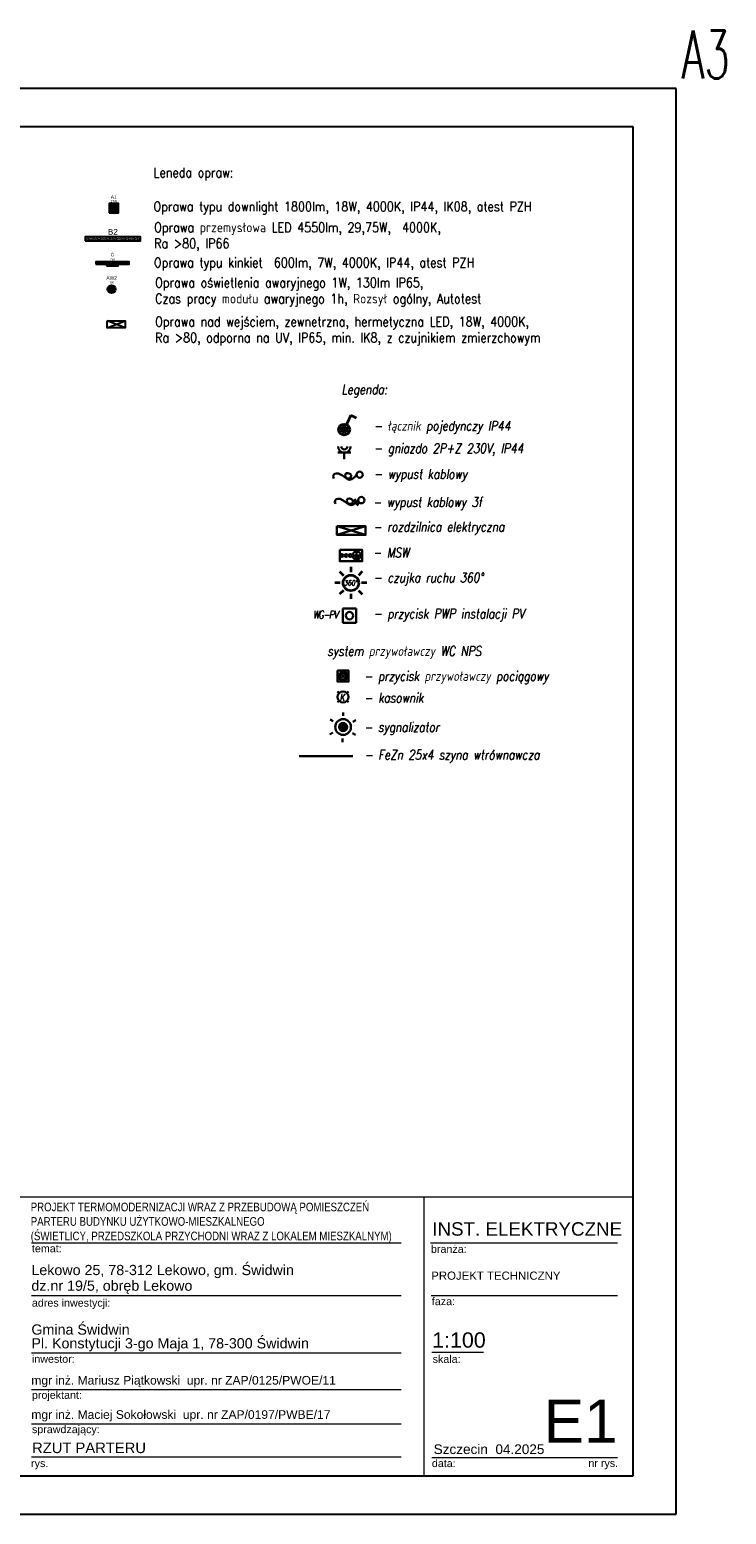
# Model space of a CAD drawing. Extents: x -558982 to 5119495, y -5290134 to 97908.
# Tile 246 of 256: x -415714 to -401201, y -29481 to 1444. Entities that reach past the tile are written whole.
import ezdxf
from ezdxf.enums import TextEntityAlignment as Align

# ---------------------------------------------------------------- set-up
doc = ezdxf.new("R2010")
doc.units = 0
doc.header["$MEASUREMENT"] = 0
doc.linetypes.add('DASHDOTX2', pattern=[2, 1, -0.5, 0, -0.5])
doc.layers.get('0').update_dxf_attribs({"color": 252})
for name, color, linetype in [('!OSWIETLENIE-LL', 1, 'Continuous'), ('!OSWIETLENIE-LL-AW', 3, 'Continuous'), ('$ IE TABELA', 7, 'Continuous')]:
    doc.layers.add(name, color=color, linetype=linetype)
for name, color, linetype, lineweight in [('$ IE GNIAZDA', 1, 'Continuous', 30), ('$ IE INST. WYRÓWNWCZA', 1, 'Continuous', 30), ('$ IE INSTALACJA ELEKTRYCZNA', 1, 'Continuous', 30), ('$ IE OŚWIETLENIE', 1, 'Continuous', 35), ('$ IE TABLICE ELEKTRYCZNE', 1, 'Continuous', 30), ('$ IE WYPUSTY', 1, 'Continuous', 30), ('$ IE_GNIAZDA', 1, 'Continuous', 30), ('$ IE_INSTALACJA PRZYZYWOWA', 1, 'Continuous', 30), ('$ IE_OPISY', 7, 'Continuous', 25), ('$ IE_WYPUSTY', 1, 'Continuous', 30), ('ARCH TABELA_Nr_Pióra__1', 252, 'Continuous', 25), ('ARCH TABELA_Nr_Pióra__21', 252, 'Continuous', 9), ('ARCH TABELA_Nr_Pióra__7', 252, 'Continuous', 13)]:
    doc.layers.add(name, color=color, linetype=linetype, lineweight=lineweight)
doc.styles.add('CP_ATTR', font='ROMANS.SHX')
doc.styles.add('GENERATED_STYLE_5', font='ARIALN.TTF')
doc.styles.add('GENERATED_STYLE_7', font='arial.ttf')
doc.styles.add('GENERATED_STYLE_9', font='arial.ttf')
doc.styles.add('ROMANS', font='romans.shx', dxfattribs={"width": 0.85})
doc.styles.get("Standard").update_dxf_attribs({"font": 'arial.ttf', "bigfont": 'BIGFONT.SHX'})

# ---------------------------------------------------------------- blocks, each defined once
blk = doc.blocks.new('TYTAN2LED_1150_2')
h = blk.add_hatch()
h.set_pattern_fill('GRASS', color=256, scale=3.3)
h.set_pattern_definition([(90, (-70.3742, -22.0088), (-2.333452, 2.333452), [0.61875, -4.048155]), (45, (-70.3742, -22.0088), (-2.33345, 2.33345), [0.61875, -2.68125]), (135, (-70.3742, -22.0088), (-2.33345, -2.33345), [0.61875, -2.68125])])
h.paths.add_polyline_path([(-57.6, -4.2), (-57.6, 4.2), (57.6, 4.2), (57.6, -4.2)])
blk.add_lwpolyline([(-57.6, -4.2), (57.6, -4.2), (57.6, 4.2), (-57.6, 4.2)], close=True)
for tag, height, p in [('SYMBOL', 12, (0, 5.2)), ('MOC', 4, (-0.4, -2.7))]:
    blk.add_attdef(tag, text='', height=height).set_placement(p, align=Align.BOTTOM_CENTER)
blk = doc.blocks.new('a3eee')
at = {"layer": '$ IE TABELA'}
for p, q in [((23930.8, 4176.8), (19730.8, 4176.8)), ((23930.8, 1206.8), (23930.8, 4176.8)), ((23840.8, 4096.8), (19890.8, 4096.8)), ((23840.8, 1286.8), (23840.8, 4096.8)), ((19890.8, 1286.8), (23840.8, 1286.8)), ((19730.8, 1206.8), (23930.8, 1206.8))]:
    blk.add_line(p, q, dxfattribs=at)
at = {"layer": '$ IE TABELA', "style": 'ROMANS', "width": 0.6168}
blk.add_text('A3', height=100, dxfattribs=at).set_placement((23941.8, 4197.5))
blk = doc.blocks.new('wyłacznik p.poż.')
at = {"layer": '$ IE INSTALACJA ELEKTRYCZNA', "ltscale": 0.5}
for p, q in [((735.691, 190.623), (735.691, 190.323)), ((735.967, 190.623), (735.691, 190.623)), ((735.967, 190.323), (735.967, 190.623)), ((735.691, 190.323), (735.967, 190.323))]:
    blk.add_line(p, q, dxfattribs=at)
at = {"layer": '$ IE INSTALACJA ELEKTRYCZNA', "color": 7, "ltscale": 0.5}
blk.add_circle((735.829, 190.473), 0.0778, dxfattribs=at)
blk = doc.blocks.new('gniazdo IP44')
at = {"layer": '$ IE GNIAZDA', "lineweight": 30}
for p, q in [((66938.5, -127461.5), (66924.8, -127461.5)), ((66938.5, -127475.2), (66938.5, -127461.5)), ((66938.5, -127461.5), (66952.2, -127461.5))]:
    blk.add_line(p, q, dxfattribs=at)
for radius in [13, 6.57]:
    blk.add_arc((66938.5, -127448.6), radius, 180, 0, dxfattribs=at)
blk = doc.blocks.new('ZAPAS KABLA')
at = {"layer": '$ IE WYPUSTY', "linetype": 'ByBlock'}
blk.add_lwpolyline([(0, -0.072), (0.017, -0.086), (0.031, -0.102), (0.044, -0.124), (0.049, -0.147), (0.044, -0.166), (0.034, -0.18), (0.02, -0.188), (0.005, -0.191), (-0.009, -0.188), (-0.018, -0.179), (-0.021, -0.162), (-0.016, -0.147), (-0.008, -0.136), (0.004, -0.129), (0.018, -0.129), (0.032, -0.138), (0.036, -0.155), (0.032, -0.175), (0.023, -0.195), (0, -0.227), (-0.018, -0.26), (-0.02, -0.281), (-0.016, -0.3), (-0.004, -0.313), (0.013, -0.316), (0.031, -0.309)], dxfattribs=at)
blk.add_circle((0, -0.039), 0.0329, dxfattribs=at)
blk = doc.blocks.new('trojkol')
at = {"layer": '$ IE_INSTALACJA PRZYZYWOWA', "ltscale": 10000000.0}
h = blk.add_hatch(dxfattribs=at)
h.set_pattern_fill('ANSI31', scale=0.1, style=0)
h.set_pattern_definition([(45, (25113.683516, -3890.636324), (-0.008838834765, 0.008838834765), [])])
h.paths.add_polyline_path([(28117.1, -3338.1, 1), (28103.1, -3338.1, 1)])
at = {"layer": '$ IE_INSTALACJA PRZYZYWOWA', "color": 7}
for p, q in [((28110, -3318.8), (28110, -3312.7)), ((28092.3, -3347.8), (28087, -3350.9)), ((28092.8, -3328.2), (28087.5, -3325.1)), ((28126.3, -3348.7), (28131.6, -3351.7)), ((28126.8, -3329), (28132.1, -3326)), ((28109, -3358.1), (28109, -3364.2))]:
    blk.add_line(p, q, dxfattribs=at)
at = {"layer": '$ IE_INSTALACJA PRZYZYWOWA'}
blk.add_circle((28110.1, -3338.2), 13.7, dxfattribs=at)
at = {"layer": '$ IE_INSTALACJA PRZYZYWOWA', "color": 2}
blk.add_circle((28110.1, -3338.1), 7, dxfattribs=at)
blk = doc.blocks.new('pprzy')
at = {"layer": '$ IE_INSTALACJA PRZYZYWOWA'}
blk.add_lwpolyline([(5571.7, 24718.5), (5594.7, 24718.5), (5594.7, 24695.5), (5571.7, 24695.5)], close=True, dxfattribs=at)
at = {"layer": '$ IE_INSTALACJA PRZYZYWOWA', "color": 0}
blk.add_lwpolyline([(5576.3, 24713.9), (5590.1, 24713.9), (5590.1, 24700.1), (5576.3, 24700.1)], close=True, dxfattribs=at)
at = {"layer": '$ IE_INSTALACJA PRZYZYWOWA'}
for points in [[(5579.5, 24710.8), (5587, 24703.2)], [(5587, 24710.8), (5579.5, 24703.2)]]:
    blk.add_lwpolyline(points, dxfattribs=at)
blk = doc.blocks.new('kasownik')
at = {"layer": '$ IE_INSTALACJA PRZYZYWOWA'}
for points in [[(13037.4, 24331.2), (13040.5, 24328.2)], [(13040.5, 24311.9), (13037.4, 24308.9)], [(13059.7, 24331.2), (13056.7, 24328.2)], [(13056.7, 24311.9), (13059.7, 24308.9)]]:
    blk.add_lwpolyline(points, dxfattribs=at)
blk.add_circle((13048.6, 24320), 11.5, dxfattribs=at)
at = {"layer": '$ IE_INSTALACJA PRZYZYWOWA', "color": 7, "style": 'ROMANS', "oblique": 10, "width": 0.8}
blk.add_text('K', height=14.5, dxfattribs=at).set_placement((13041.6, 24312.3))
blk = doc.blocks.new('DOT_OG_1')
h = blk.add_hatch(color=256)
h.dxf.hatch_style = 1
h.paths.add_polyline_path([(7, 0, 1), (-7, 0, 1)])
h.paths.add_polyline_path([(2.2, 0, 1), (-2.2, 0, 1)], flags=16)
h = blk.add_hatch()
h.set_pattern_fill('CROSS', color=256, scale=3.3)
h.paths.add_polyline_path([(2.2, 0, 1), (-2.2, 0, 1)])
for radius in [7, 2.25]:
    blk.add_circle((0, 0), radius)
blk.add_point((0, 0))
for tag, height, p in [('SYMBOL', 6, (0, 14.7)), ('MOC', 4, (0, 8.2))]:
    blk.add_attdef(tag, text='', height=height).set_placement(p, align=Align.BOTTOM_CENTER)
blk = doc.blocks.new('SQ160_1')
h = blk.add_hatch(color=256)
h.dxf.hatch_style = 1
h.paths.add_polyline_path([(-8.1, -8.1), (-8.1, 8.1), (8.1, 8.1), (8.1, -8.1)])
h.paths.add_polyline_path([(-6.9, -6.9), (-6.9, 6.9), (6.9, 6.9), (6.9, -6.9)], flags=16)
h = blk.add_hatch()
h.set_pattern_fill('NET', color=256, scale=28)
h.paths.add_polyline_path([(-6.9, -6.9), (-6.9, 6.9), (6.9, 6.9), (6.9, -6.9)])
h = blk.add_hatch()
h.set_pattern_fill('NET', color=256, scale=28, angle=45)
h.paths.add_polyline_path([(-6.9, -6.9), (-6.9, 6.9), (6.9, 6.9), (6.9, -6.9)])
for points in [[(-8.1, -8.1), (8.1, -8.1), (8.1, 8.1), (-8.1, 8.1)], [(-6.9, -6.9), (6.9, -6.9), (6.9, 6.9), (-6.9, 6.9)]]:
    blk.add_lwpolyline(points, close=True)
for tag, height, p in [('SYMBOL', 6, (0, 14.5)), ('MOC', 4, (0, 8.8))]:
    blk.add_attdef(tag, text='', height=height).set_placement(p, align=Align.BOTTOM_CENTER)
blk = doc.blocks.new('BARIS_KINKIET_579_1')
h = blk.add_hatch()
h.set_pattern_fill('ANSI37', color=256, scale=21)
h.set_pattern_definition([(45, (0, 3.1), (-1.85616, 1.85616), []), (135, (0, 3.1), (-1.85616, -1.85616), [])])
h.paths.add_polyline_path([(-29, 1.1), (-29, 5.1), (29, 5.1), (29, 1.1)])
h = blk.add_hatch(color=256)
h.dxf.hatch_style = 1
h.paths.add_polyline_path([(-10.3, -2), (-10.3, 1.1), (10.3, 1.1), (10.3, -2)])
for points in [[(-29, 1.1), (29, 1.1), (29, 5.1), (-29, 5.1)], [(-10.3, -2), (10.3, -2), (10.3, 1.1), (-10.3, 1.1)]]:
    blk.add_lwpolyline(points, close=True)
for tag, height, p in [('SYMBOL', 6, (0, 13)), ('MOC', 4, (-0.1, 6.3))]:
    blk.add_attdef(tag, text='', height=height).set_placement(p, align=Align.BOTTOM_CENTER)
blk = doc.blocks.new('łacznik 1b IP44')
at = {"layer": '$ IE OŚWIETLENIE'}
h = blk.add_hatch(color=1, dxfattribs=at)
edge = h.paths.add_edge_path()
edge.add_arc((735.588, 199.366), 0.0575, 0, 360)
at = {"layer": '$ IE OŚWIETLENIE', "color": 1}
for q in [(735.636, 199.47), (735.838, 199.61)]:
    blk.add_line((735.724, 199.662), q, dxfattribs=at)
for radius in [0.115, 0.0575]:
    blk.add_circle((735.588, 199.366), radius, dxfattribs=at)
blk = doc.blocks.new('czujka 360')
at = {"layer": '$ IE OŚWIETLENIE'}
for p, q in [((86529, 62336), (86529, 62250)), ((86347, 62260), (86408, 62200)), ((86711, 62260), (86650, 62200)), ((86358, 62079), (86272, 62079)), ((86408, 61958), (86347, 61897)), ((86529, 61907), (86529, 61822)), ((86650, 61958), (86711, 61897)), ((86786, 62079), (86700, 62079))]:
    blk.add_line(p, q, dxfattribs=at)
blk.add_circle((86529, 62079), 125, dxfattribs=at)
at = {"layer": '$ IE_OPISY', "color": 7, "lineweight": 30, "style": 'ROMANS', "oblique": 10, "width": 0.8}
blk.add_text('360%%D', height=80, rotation=0.0202, dxfattribs=at).set_placement((86415, 62040))

msp = doc.modelspace()

# ---------------------------------------------------------------- linework, layer by layer
at = {"layer": '!OSWIETLENIE-LL'}
msp.add_lwpolyline([(-414102, -4618), (-413725, -4618), (-413725, -4769), (-414102, -4769)], close=True, dxfattribs=at)
for points in [[(-413725, -4769), (-414102, -4618)], [(-414102, -4769), (-413725, -4618)]]:
    msp.add_lwpolyline(points, dxfattribs=at)
at = {"layer": '$ IE INST. WYRÓWNWCZA', "color": 3, "ltscale": 30}
msp.add_lwpolyline([(-408980, -13688), (-410099, -13688)], dxfattribs=at)
at = {"layer": '$ IE INST. WYRÓWNWCZA', "color": 2, "linetype": 'DASHDOTX2', "ltscale": 500}
msp.add_lwpolyline([(-408980, -13688), (-410099, -13688)], dxfattribs=at)
at = {"layer": '$ IE INSTALACJA ELEKTRYCZNA', "color": 7}
for p, q in [((-408961, -9510), (-408844, -9510)), ((-408946, -9539), (-408858, -9539)), ((-408932, -9568), (-408873, -9568)), ((-408902, -9437), (-408902, -9510))]:
    msp.add_line(p, q, dxfattribs=at)
at = {"layer": '$ IE INSTALACJA ELEKTRYCZNA'}
msp.add_lwpolyline([(-409253, -9393), (-408785, -9393), (-408785, -9627), (-409253, -9627)], close=True, dxfattribs=at)
at = {"layer": '$ IE INSTALACJA ELEKTRYCZNA', "color": 7}
for centre in [(-409209, -9510), (-409122, -9510), (-409034, -9510)]:
    msp.add_circle(centre, 29.3, dxfattribs=at)
at = {"layer": '$ IE INSTALACJA ELEKTRYCZNA'}
msp.add_circle((-408902, -9510), 87.8, dxfattribs=at)
at = {"layer": '$ IE TABLICE ELEKTRYCZNE'}
msp.add_lwpolyline([(-409315, -8900), (-408715, -8900), (-408715, -9080), (-409315, -9080)], close=True, dxfattribs=at)
for points in [[(-409315, -8900), (-408715, -9080)], [(-408715, -8900), (-409315, -9080)]]:
    msp.add_lwpolyline(points, dxfattribs=at)
at = {"layer": '$ IE_WYPUSTY', "color": 7}
for points in [[(-408962, -8350), (-408862, -8450)], [(-408946, -8336), (-408845, -8436)], [(-408975, -8365), (-408874, -8465)]]:
    msp.add_lwpolyline(points, dxfattribs=at)
at = {"layer": 'ARCH TABELA_Nr_Pióra__21', "color": 0, "linetype": 'Continuous'}
for p, q in [((-420643, -22870), (-403143, -22870)), ((-407505, -22870), (-407505, -28681)), ((-403143, -22870), (-403143, -28681)), ((-415678, -23826), (-407978, -23826)), ((-407366, -23826), (-403466, -23826)), ((-415678, -24920), (-407978, -24920)), ((-407348, -24920), (-403466, -24920)), ((-415678, -26120), (-407978, -26120)), ((-407336, -26103), (-406257, -26103)), ((-415678, -26880), (-407978, -26880)), ((-415678, -27594), (-407978, -27594)), ((-415678, -28281), (-407978, -28281)), ((-407336, -28299), (-405055, -28299)), ((-405055, -28299), (-403466, -28299)), ((-403143, -28681), (-415750, -28681))]:
    msp.add_line(p, q, dxfattribs=at)

# ---------------------------------------------------------------- block references
at = {"layer": '!OSWIETLENIE-LL'}
for name, p, xscale, yscale, zscale, values in [('SQ160_1', (-413962, -2272), 12, 12, 12, {'SYMBOL': 'A1', 'MOC': '17W'}), ('TYTAN2LED_1150_2', (-413981, -2915), 10, 10, 10, {'SYMBOL': 'B2', 'MOC': '47W'}), ('BARIS_KINKIET_579_1', (-413991, -3454), 12, 12, 12, {'SYMBOL': 'C', 'MOC': '7W'})]:
    msp.add_blockref(name, p, dxfattribs=dict(at, xscale=xscale, yscale=yscale, zscale=zscale)).add_auto_attribs(values)
at = {"layer": '!OSWIETLENIE-LL-AW', "xscale": 12, "yscale": 12, "zscale": 12}
msp.add_blockref('DOT_OG_1', (-414007, -3961), dxfattribs=at).add_auto_attribs({'SYMBOL': 'AW2', 'MOC': '1W'})
at = {"layer": '$ IE INSTALACJA ELEKTRYCZNA', "color": 7, "xscale": 999.9999999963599, "yscale": 999.9999999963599, "zscale": 999.9999999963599}
msp.add_blockref('wyłacznik p.poż.', (-1144881, -201235), dxfattribs=at)
at = {"layer": '$ IE OŚWIETLENIE', "color": 7}
for name, p, xscale, yscale, zscale in [('łacznik 1b IP44', (-1144750, -206251), 1000, 1000, 1000), ('czujka 360', (-521510, -90783), 1.299999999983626, 1.299999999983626, 1.299999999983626)]:
    msp.add_blockref(name, p, dxfattribs=dict(at, xscale=xscale, yscale=yscale, zscale=zscale))
at = {"layer": '$ IE TABELA', "transparency": 33554687, "xscale": 10, "yscale": 10, "zscale": 10}
msp.add_blockref('a3eee', (-641551, -41549), dxfattribs=at)
at = {"layer": '$ IE_GNIAZDA', "color": 7, "lineweight": 30, "xscale": 10, "yscale": 10, "zscale": 10}
msp.add_blockref('gniazdo IP44', (-1078544, 1267251), dxfattribs=at)
at = {"layer": '$ IE_INSTALACJA PRZYZYWOWA', "color": 0, "xscale": 10, "yscale": 10, "zscale": 10}
msp.add_blockref('pprzy', (-465019, -259091), dxfattribs=at)
at = {"layer": '$ IE_INSTALACJA PRZYZYWOWA', "xscale": 10, "yscale": 10, "zscale": 10}
msp.add_blockref('kasownik', (-539672, -255656), dxfattribs=at)
at = {"layer": '$ IE_INSTALACJA PRZYZYWOWA', "color": 1, "xscale": 12, "yscale": 12, "zscale": 12}
msp.add_blockref('trojkol', (-746506, 26976), dxfattribs=at)
at = {"layer": '$ IE_WYPUSTY', "xscale": 1999.99999999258, "yscale": 1999.99999999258, "zscale": 1999.99999999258, "rotation": 271.464175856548}
for p in [(-408760, -7824), (-408726, -8353)]:
    msp.add_blockref('ZAPAS KABLA', p, dxfattribs=at)

# ---------------------------------------------------------------- texts
at = {"layer": '$ IE INSTALACJA ELEKTRYCZNA', "color": 7, "style": 'CP_ATTR', "flags": 9}
for tag in ['NAME', 'GROUP', 'NUMBER', 'PRODUCER', 'ARTICLE', 'PRODUCT-TYPE', 'ORDER-NO', 'CHARACTER', 'POWER', 'VOLTAGE', 'WEIGHT', 'OTHER']:
    msp.add_attdef(tag, text='', height=0.0146, dxfattribs=at).set_placement((-409046, -9515), align=Align.MIDDLE_LEFT)
at = {"layer": '$ IE_OPISY', "color": 7, "style": 'ROMANS', "oblique": 10, "width": 0.8}
for s, p in [('Legenda:', (-409218, -6150)), ('- łącznik pojedynczy IP44', (-408546, -6908)), ('- gniazdo 2P+Z 230V, IP44', (-408542, -7375)), ('- wypust kablowy', (-408542, -7910)), ('- wypust kablowy 3f', (-408561, -8497)), ('- rozdzilnica elektryczna', (-408555, -9010)), ('- MSW', (-408561, -9547)), ('- czujka ruchu 360%%D', (-408550, -10070)), ('- przycisk PWP instalacji PV', (-408550, -10820)), ('system przywoławczy WC NPS', (-409513, -11600)), ('- przycisk przywoławczy pociągowy ', (-408744, -12120)), ('- kasownik', (-408744, -12572)), ('- sygnalizator', (-408744, -13181)), ('- FeZn 25x4 szyna wtrównawcza', (-408740, -13760))]:
    msp.add_text(s, height=200, dxfattribs=at).set_placement(p)
at = {"layer": '$ IE_OPISY', "color": 7, "char_height": 200, "width": 11270, "attachment_point": 5, "style": 'ROMANS'}
for s, insert in [('\\pxql;Leneda opraw:', (-407498, -1565)), ('\\pxql;Oprawa typu downlight 1800lm, 18W, 4000K, IP44, IK08, atest PZH', (-407498, -2272)), ('\\pxql;Oprawa przemysłowa LED 4550lm, 29,75W,  4000K,\\PRa >80, IP66', (-407484, -2871)), ('\\pxql;Oprawa typu kinkiet  600lm, 7W, 4000K, IP44, atest PZH', (-407490, -3440)), ('\\pxql;Oprawa oświetlenia awaryjnego 1W, 130lm IP65, \\PCzas pracy modułu awaryjnego 1h, Rozsył ogólny, Autotest', (-407465, -4024)), ('\\pxql;Oprawa nad wejściem, zewnetrzna, hermetyczna LED, 18W, 4000K,\\PRa >80, odporna na UV, IP65, min. IK8, z czujnikiem zmierzchowym', (-407466, -4836))]:
    msp.add_mtext(s, dxfattribs=dict(at, insert=insert))
at = {"layer": '$ IE_OPISY', "color": 7, "lineweight": 30, "insert": (-409812, -10660), "char_height": 160, "attachment_point": 1, "rotation": 0.07, "line_spacing_factor": 0.75, "style": 'ROMANS'}
msp.add_mtext_dynamic_manual_height_columns('{\\Q10;\\W0.8;\\T0.85;WG-PV}', width=3.05, gutter_width=1, heights=[0], dxfattribs=at)
at = {"layer": 'ARCH TABELA_Nr_Pióra__1', "color": 0, "linetype": 'Continuous', "insert": (-415692, -23827), "char_height": 180, "width": 12247.06, "attachment_point": 7, "line_spacing_factor": 1.005757, "style": 'GENERATED_STYLE_5'}
msp.add_mtext('\\pt22543.1;\\fArial|b0|i0|c238;\\W0.8;PROJEKT TERMOMODERNIZACJI WRAZ Z PRZEBUDOWĄ POMIESZCZEŃ \\PPARTERU BUDYNKU UŻYTKOWO-MIESZKALNEGO\\P(ŚWIETLICY, PRZEDSZKOLA PRZYCHODNI WRAZ Z LOKALEM MIESZKALNYM)', dxfattribs=at)
at = {"layer": 'ARCH TABELA_Nr_Pióra__1', "color": 0, "linetype": 'Continuous', "insert": (-415664, -27986), "char_height": 220, "attachment_point": 1, "style": 'GENERATED_STYLE_9'}
msp.add_mtext('RZUT PARTERU', dxfattribs=at)
at = {"layer": 'ARCH TABELA_Nr_Pióra__21', "color": 0, "linetype": 'Continuous', "insert": (-415678, -26089), "char_height": 212.77, "attachment_point": 7, "line_spacing_factor": 0.807442, "style": 'GENERATED_STYLE_7'}
msp.add_mtext('{Gmina Świdwin\\PPl. Konstytucji 3-go Maja 1, 78-300 Świdwin}', dxfattribs=at)
at = {"layer": 'ARCH TABELA_Nr_Pióra__7', "color": 0, "linetype": 'Continuous', "style": 'GENERATED_STYLE_7'}
for s, insert, char_height, attachment_point in [('INST. ELEKTRYCZNE', (-407327, -23397), 280, 1), ('{temat:}', (-415667, -23863), 159.6, 1), ('{branża:}', (-407354, -23875), 159.6, 1), ('{adres inwestycji:}', (-415667, -24996), 159.58, 1), ('{faza:}', (-407336, -24965), 159.6, 1), ('1:100', (-407329, -25691), 319.2, 1), ('{inwestor:}', (-415667, -26165), 159.58, 1), ('{skala:}', (-407319, -26167), 159.6, 1), ('mgr inż. Mariusz Piątkowski  upr. nr ZAP/0125/PWOE/11', (-415680, -26599), 180, 1), ('{projektant:}', (-415667, -26916), 159.58, 1), ('E1', (-403466, -27090), 900, 3), ('mgr inż. Maciej Sokołowski  upr. nr ZAP/0197/PWBE/17', (-415680, -27313), 180, 1), ('sprawdzający:', (-415667, -27631), 159.58, 1), ('Szczecin  04.2025', (-407298, -28024), 202.13, 1), ('{rys.}', (-415685, -28338), 159.6, 1), ('{data:}', (-407335, -28338), 159.6, 1), ('{nr rys.}', (-404074, -28335), 159.6, 1)]:
    msp.add_mtext(s, dxfattribs=dict(at, insert=insert, char_height=char_height, attachment_point=attachment_point))
for s, insert, char_height, attachment_point, line_spacing_factor in [('{Lekowo 25, 78-312 Lekowo, gm. Świdwin\\Pdz.nr 19/5, obręb Lekowo}', (-415678, -24889), 212.77, 7, 0.918867), ('PROJEKT TECHNICZNY', (-407348, -24425), 170, 1, 0.923713)]:
    msp.add_mtext(s, dxfattribs=dict(at, insert=insert, char_height=char_height, attachment_point=attachment_point, line_spacing_factor=line_spacing_factor))

doc.saveas('drawing.dxf')
